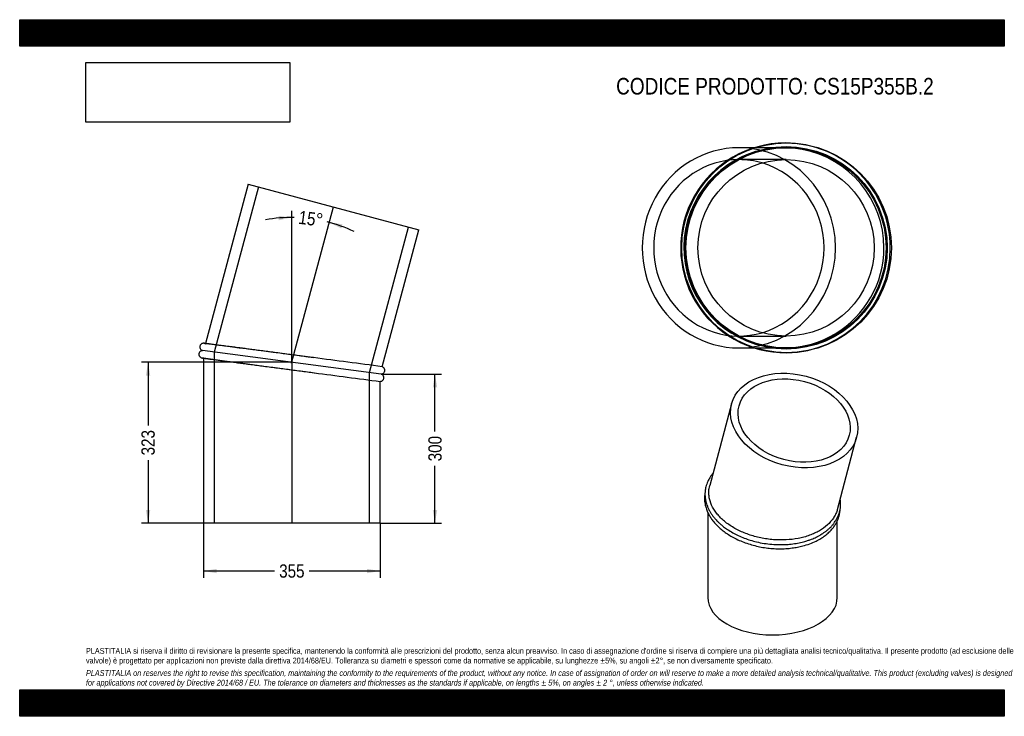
# Model space of a CAD drawing. Header units: millimetres. Extents: x 0 to 1980, y 0 to 1400.
import ezdxf
from ezdxf.enums import TextEntityAlignment as Align
from ezdxf.lldxf.tags import DXFTag

# ---------------------------------------------------------------- set-up
doc = ezdxf.new("R2010")
doc.units = ezdxf.units.MM
doc.header["$LTSCALE"] = 6.666667
doc.layers.add('Default', color=7, linetype='Continuous')
doc.layers.add('TUBO_X_GOMITO_15', color=7, linetype='Continuous')
doc.styles.add('SEACAD_Arial_Narrow', font='ARIALN.TTF')
tags = doc.linetypes.add('CENTER2', pattern=[28.575, 19.05, -3.175, 3.175, -3.175]).pattern_tags.tags
tags[10:11] = [DXFTag(74, 4), DXFTag(75, 0), DXFTag(340, '0'), DXFTag(46, 0.0), DXFTag(50, 0.0), DXFTag(44, 0.0), DXFTag(45, 0.0)]
tags[8:9] = [DXFTag(74, 4), DXFTag(75, 0), DXFTag(340, '0'), DXFTag(46, 0.0), DXFTag(50, 0.0), DXFTag(44, 0.0), DXFTag(45, 0.0)]
tags[6:7] = [DXFTag(74, 4), DXFTag(75, 0), DXFTag(340, '0'), DXFTag(46, 0.0), DXFTag(50, 0.0), DXFTag(44, 0.0), DXFTag(45, 0.0)]
tags[4:5] = [DXFTag(74, 4), DXFTag(75, 0), DXFTag(340, '0'), DXFTag(46, 0.0), DXFTag(50, 0.0), DXFTag(44, 0.0), DXFTag(45, 0.0)]
tags = doc.linetypes.add('HIDDEN2', pattern=[4.7625, 3.175, -1.5875]).pattern_tags.tags
tags[6:7] = [DXFTag(74, 4), DXFTag(75, 0), DXFTag(340, '0'), DXFTag(46, 0.0), DXFTag(50, 0.0), DXFTag(44, 0.0), DXFTag(45, 0.0)]
tags[4:5] = [DXFTag(74, 4), DXFTag(75, 0), DXFTag(340, '0'), DXFTag(46, 0.0), DXFTag(50, 0.0), DXFTag(44, 0.0), DXFTag(45, 0.0)]
doc.dimstyles.new('Plastitalia', dxfattribs={"dimtxt": 26.666667, "dimasz": 26.666667, "dimexe": 13.333333, "dimexo": 0, "dimgap": 6.666667, "dimtad": 0, "dimdec": 0, "dimtxsty": 'SEACAD_Arial_Narrow', "dimblk1": '_SE_FILLED', "dimblk2": '_SE_FILLED', "dimsah": 1, "dimcen": 13.333333, "dimadec": 0, "dimazin": 0, "dimtfac": 0.8, "dimtdec": 1, "dimtmove": 0, "dimatfit": 3, "dimfxl": 1, "dimtolj": 1, "dimarcsym": 0})
picture_1 = doc.add_image_def('image1.jpg', size_in_pixel=(4302, 1260))

# ---------------------------------------------------------------- blocks, each defined once
blk = doc.blocks.new('SEANNOT_GROUP')
at = {"layer": 'Default', "color": 7, "linetype": 'CENTER2'}
blk.add_line((547.3, 713.4), (547.3, 388.1), dxfattribs=at)
blk = doc.blocks.new('SEANNOT_GROUP1')
at = {"layer": 'Default', "color": 7, "linetype": 'CENTER2'}
blk.add_line((546.7, 709.4), (630.9, 1023.7), dxfattribs=at)
blk = doc.blocks.new('SE')
at = {"layer": 'TUBO_X_GOMITO_15', "color": 7, "linetype": 'Continuous'}
for p, q in [((459.5, 1069.7), (373.7, 749.3)), ((459.5, 1069.7), (802.4, 977.8)), ((728.7, 702.5), (802.4, 977.8)), ((726.6, 687.8), (367.8, 735)), ((726.7, 687.8), (367.8, 735)), ((369.8, 719.7), (369.8, 388.1)), ((591.1, 720.7), (580.7, 722.1)), ((724.8, 388.1), (724.8, 673.1)), ((724.8, 388.1), (369.8, 388.1))]:
    blk.add_line(p, q, dxfattribs=at)
at = {"layer": 'TUBO_X_GOMITO_15', "color": 7, "linetype": 'HIDDEN2'}
for p, q in [((479.9, 1064.2), (390.9, 732)), ((703.7, 690.8), (782, 983.3)), ((373.7, 749.3), (373.5, 748.8)), ((369.8, 720.3), (369.8, 719.7)), ((390.9, 732), (390.9, 388.1)), ((703.7, 388.1), (703.7, 690.8)), ((726.7, 687.8), (726.6, 687.8))]:
    blk.add_line(p, q, dxfattribs=at)
for centre, start, end in [((-7576.1, -61688.9), 82.544445, 82.744074), ((8851.1, 63088), 262.255926, 262.460667)]:
    blk.add_arc(centre, 62941.8, start, end, dxfattribs=at)
at = {"layer": 'TUBO_X_GOMITO_15', "color": 7, "linetype": 'Continuous'}
for centre, start, end in [((-7576.1, -61688.9), 82.418068, 82.544445), ((8851.1, 63088), 262.460667, 262.581932)]:
    blk.add_arc(centre, 62941.8, start, end, dxfattribs=at)
for points, knots in [([(367.8, 735), (367.3, 735), (366.3, 734.9), (364.7, 734.4), (363.3, 733.6), (361.9, 732.3), (360.9, 730.7), (360.3, 728.7), (360.3, 726.9), (360.7, 725.1), (361.4, 723.6), (362.5, 722.2), (364, 721), (365.6, 720.3), (366.7, 720.1), (367.3, 720.1)], [0, 0, 0, 0, 0.067614, 0.138212, 0.2086, 0.275156, 0.383651, 0.452925, 0.54973, 0.615348, 0.689689, 0.769253, 0.84984, 0.927431, 1, 1, 1, 1]), ([(371.2, 749.7), (370.6, 749.7), (369.7, 749.8), (368.1, 749.6), (366.6, 749.1), (365, 748.2), (363.7, 746.9), (362.7, 745.1), (362.3, 743.3), (362.3, 741.5), (362.6, 739.8), (363.4, 738.1), (364.7, 736.7), (366.2, 735.6), (367.2, 735.2), (367.8, 735)], [0, 0, 0, 0, 0.066581, 0.135186, 0.203679, 0.268446, 0.373348, 0.440979, 0.539801, 0.606411, 0.682024, 0.763284, 0.845986, 0.925966, 1, 1, 1, 1]), ([(580.7, 722.1), (577.6, 722.5), (570.7, 723.4), (558.2, 725), (544.1, 726.9), (529.9, 728.8), (515.9, 730.6), (502.1, 732.4), (488.8, 734.2), (476.1, 735.8), (464.3, 737.4), (455, 738.6), (448, 739.6), (443, 740.2), (437.9, 740.9), (432.6, 741.6), (426.8, 742.3), (420.7, 743.1), (414.2, 744), (408.1, 744.8), (402.4, 745.6), (397.1, 746.2), (392, 746.9), (387.2, 747.5), (382.8, 748.1), (378.9, 748.6), (375.6, 749.1), (373.1, 749.4), (371.5, 749.6), (371.3, 749.6), (371.2, 749.7)], [0, 0, 0, 0, 0.0272275, 0.0728419, 0.1184627, 0.1640868, 0.2097092, 0.2553255, 0.3006304, 0.344599, 0.3871457, 0.4282703, 0.4483024, 0.4679789, 0.4876063, 0.5096249, 0.5345588, 0.5624039, 0.5931555, 0.6268089, 0.6558189, 0.6866803, 0.7193906, 0.7539474, 0.7903487, 0.8285932, 0.86868, 0.9106092, 0.9543819, 0.9987798, 0.9987798, 0.9987798, 0.9987798]), ([(367.3, 720.1), (367.4, 720.1), (367.5, 720), (368.7, 719.9), (370.6, 719.6), (373, 719.3), (376.1, 718.9), (380, 718.4), (384.5, 717.8), (389.3, 717.1), (394.2, 716.5), (399.1, 715.9), (403.8, 715.2), (408.4, 714.6), (412.9, 714), (417.5, 713.4), (422.4, 712.8), (427.4, 712.1), (434.4, 711.2), (443.7, 710), (455.5, 708.4), (468, 706.8), (481, 705.1), (494.5, 703.3), (508.2, 701.5), (522.2, 699.7), (536.3, 697.8), (550.5, 695.9), (564.6, 694.1), (578.5, 692.2), (588.2, 691), (592.6, 690.4), (592.8, 690.4)], [0.0016245, 0.0016245, 0.0016245, 0.0016245, 0.0375839, 0.0735754, 0.1079752, 0.1407834, 0.1719995, 0.2087765, 0.2430622, 0.2748534, 0.3041462, 0.3309371, 0.3552223, 0.3769983, 0.3974499, 0.4180264, 0.4387317, 0.4595658, 0.4805288, 0.5228337, 0.5656536, 0.6089136, 0.652235, 0.6955625, 0.7388922, 0.7822203, 0.8255456, 0.8688771, 0.9122116, 0.9555447, 0.9988718, 1, 1, 1, 1]), ([(726.7, 687.8), (727.3, 687.8), (728.3, 687.9), (729.8, 688.4), (731.2, 689.2), (732.6, 690.5), (733.6, 692.1), (734.2, 694.1), (734.3, 695.9), (733.9, 697.7), (733.2, 699.3), (732, 700.7), (730.6, 701.8), (729.4, 702.4), (728.7, 702.5), (728.6, 702.5)], [0, 0, 0, 0, 0.071996, 0.147169, 0.222118, 0.292988, 0.408515, 0.482277, 0.585356, 0.655227, 0.734385, 0.819106, 0.904915, 0.987535, 1, 1, 1, 1]), ([(724.8, 673.1), (724.8, 673.1), (725.3, 673), (726.5, 673.2), (727.9, 673.7), (729.5, 674.6), (730.8, 675.9), (731.8, 677.8), (732.3, 679.5), (732.3, 681.4), (731.9, 683.1), (731.1, 684.7), (729.9, 686.2), (728.3, 687.2), (727.3, 687.6), (726.7, 687.8)], [0, 0, 0, 0, 0.006083, 0.079134, 0.152067, 0.221031, 0.332732, 0.404747, 0.509974, 0.580901, 0.661415, 0.747942, 0.836003, 0.921168, 1, 1, 1, 1])]:
    blk.add_open_spline(points, degree=3, knots=knots, dxfattribs=at)
at = {"layer": 'TUBO_X_GOMITO_15', "color": 7, "linetype": 'HIDDEN2'}
for points in [[(371.2, 749.7), (372, 749.5), (372.8, 749.2), (373.7, 748.7)], [(369.9, 720.3), (369, 720.1), (368.1, 720), (367.3, 720.1)]]:
    blk.add_open_spline(points, degree=3, dxfattribs=at)
blk = doc.blocks.new('DMBLK101')
at = {"layer": 'Default', "linetype": 'Continuous'}
for points in [[(396.4, 287.5), (396.4, 296.4), (369.8, 292)], [(698.1, 287.5), (724.8, 292), (698.1, 296.4)]]:
    blk.add_hatch(color=7, dxfattribs=at).paths.add_polyline_path(points)
at = {"layer": 'Default', "color": 7, "linetype": 'Continuous'}
for p, q in [((369.8, 388.1), (369.8, 278.6)), ((724.8, 388.1), (724.8, 278.6)), ((512.5, 292), (369.8, 292)), ((724.8, 292), (582.1, 292))]:
    blk.add_line(p, q, dxfattribs=at)
at = {"layer": 'Default', "color": 7, "linetype": 'Continuous', "style": 'SEACAD_Arial_Narrow'}
blk.add_text('355', height=26.67, dxfattribs=at).set_placement((521.8, 305.3), align=Align.TOP_LEFT)
blk = doc.blocks.new('_SE_FILLED')
at = {"color": 0}
blk.add_line((0, 0), (-1, 0), dxfattribs=at)
blk.add_solid([(0, 0), (-1, -0.1665), (-1, 0.1665), (0, 0)], dxfattribs=at)
blk = doc.blocks.new('DMBLK102')
at = {"layer": 'Default', "linetype": 'Continuous'}
for points in [[(839.6, 661.1), (835.1, 687.8), (830.7, 661.1)], [(839.6, 414.7), (830.7, 414.7), (835.1, 388.1)]]:
    blk.add_hatch(color=7, dxfattribs=at).paths.add_polyline_path(points)
at = {"layer": 'Default', "color": 7, "linetype": 'Continuous'}
for p, q in [((726.7, 687.8), (848.4, 687.8)), ((835.1, 572.7), (835.1, 687.8)), ((835.1, 388.1), (835.1, 503.1)), ((724.8, 388.1), (848.4, 388.1))]:
    blk.add_line(p, q, dxfattribs=at)
at = {"layer": 'Default', "color": 7, "linetype": 'Continuous', "style": 'SEACAD_Arial_Narrow'}
blk.add_text('300', height=26.67, rotation=90, dxfattribs=at).set_placement((821.8, 512.5), align=Align.TOP_LEFT)
blk = doc.blocks.new('SE1')
at = {"layer": 'TUBO_X_GOMITO_15', "color": 7, "linetype": 'Continuous'}
for p, q in [((1431.6, 628.1), (1387.6, 463.9)), ((1644.3, 415.8), (1683.1, 560.7)), ((1383.8, 409.6), (1383.8, 238.8)), ((1644.1, 238.8), (1644.1, 392.7))]:
    blk.add_line(p, q, dxfattribs=at)
for major_axis in [(-125.7, 33.7), (-110.8, 29.7)]:
    blk.add_ellipse((1557.4, 594.4), major_axis=major_axis, ratio=0.707107, dxfattribs=at)
blk.add_ellipse((1514, 238.8), major_axis=(130.2, 0), ratio=0.57735, start_param=3.141593, end_param=6.283185, dxfattribs=at)
for points, knots in [([(1394.2, 488.4), (1394.2, 488.4), (1393.6, 487.7), (1392.4, 486.3), (1390.9, 484.3), (1389.2, 481.9), (1387.4, 479), (1385.4, 475.5), (1383.3, 471.3), (1381.4, 466.4), (1379.9, 461.4), (1378.9, 456.8), (1378.3, 452.4), (1378, 447.7), (1378.1, 442.8), (1378.6, 438.4), (1379.2, 434.5), (1380.1, 430.7), (1381.2, 426.6), (1382.9, 421.9), (1385.3, 416.6), (1388.2, 411.2), (1391.5, 406), (1395, 401.2), (1398.6, 396.8), (1401.8, 393.3), (1404.3, 390.8), (1406.3, 388.9), (1408, 387.3), (1410.1, 385.5), (1412.6, 383.3), (1416.9, 379.9), (1423.8, 374.9), (1433.6, 368.9), (1444.9, 363.1), (1456.8, 358.1), (1469.1, 353.9), (1482.5, 350.2), (1497, 347.4), (1512.6, 345.5), (1527.6, 344.8), (1541.7, 345.2), (1554.9, 346.4), (1567.4, 348.5), (1577.8, 351.1), (1585.9, 353.6), (1592, 355.8), (1597, 357.9), (1601, 359.7), (1603.8, 361), (1606, 362.2), (1608.5, 363.5), (1611.6, 365.4), (1615.4, 367.7), (1619.7, 370.7), (1624, 374.1), (1628, 377.6), (1631.9, 381.4), (1635.5, 385.5), (1638.8, 389.7), (1641.6, 394.1), (1644.3, 398.9), (1646.9, 404.7), (1649.1, 411.4), (1650.5, 418.6), (1651, 425.5), (1650.7, 431.7), (1650.3, 435.3), (1650, 437)], [0.1106708, 0.1106708, 0.1106708, 0.1106708, 0.1110969, 0.1150255, 0.1191185, 0.1234962, 0.1291808, 0.135863, 0.1433477, 0.1528928, 0.1623106, 0.1700972, 0.1768687, 0.1851703, 0.1944429, 0.2018397, 0.2079665, 0.2143932, 0.221269, 0.2291513, 0.2386901, 0.2494581, 0.2580369, 0.2673274, 0.2761126, 0.283013, 0.2879873, 0.2912852, 0.2943506, 0.2981733, 0.3028008, 0.3080857, 0.3205978, 0.3368401, 0.3525233, 0.368511, 0.3841686, 0.3995545, 0.4179168, 0.4360552, 0.4546834, 0.4707129, 0.4864956, 0.5022596, 0.517505, 0.5271655, 0.5352269, 0.5428117, 0.5490181, 0.5529561, 0.5557333, 0.5594867, 0.5646924, 0.57106, 0.5787716, 0.5873456, 0.5954918, 0.6030119, 0.6126732, 0.6212212, 0.6288331, 0.6381399, 0.6488664, 0.660932, 0.6736729, 0.6865834, 0.6964777, 0.7052067, 0.7052067, 0.7052067, 0.7052067]), ([(1423.9, 386.8), (1417.9, 391.2), (1412.5, 395.9), (1405.4, 403.3), (1403.2, 405.9), (1399.2, 411.1), (1397.4, 413.7), (1392.5, 421.7), (1390.1, 427.1), (1387.5, 435.5), (1386.9, 438.3), (1386, 443.8), (1385.8, 446.7), (1385.8, 452.2), (1386, 455), (1386.7, 459.8), (1387.1, 461.8), (1387.6, 463.9)], [0, 0, 0, 0, 0.03125, 0.03125, 0.046875, 0.046875, 0.0625, 0.0625, 0.09375, 0.09375, 0.109375, 0.109375, 0.125, 0.125, 0.140625, 0.140625, 0.1524093, 0.1524093, 0.1524093, 0.1524093]), ([(1378.2, 449.7), (1378, 448.7), (1377.6, 446.4), (1377.2, 442.5), (1377, 437.7), (1377.3, 432.3), (1378.2, 425.6), (1379.4, 421.4), (1380.2, 418.7)], [0.94682612, 0.94682612, 0.94682612, 0.94682612, 0.95169599, 0.959112, 0.96696305, 0.97619065, 0.98720279, 1, 1, 1, 1]), ([(1380.2, 418.7), (1381.2, 415.7), (1382.9, 410.9), (1387, 403.1), (1391.5, 396.1), (1397, 389), (1403.5, 382.2), (1410.7, 375.7), (1418.7, 369.5), (1427.9, 363.4), (1438.3, 357.6), (1449.9, 352.2), (1462.2, 347.5), (1474.9, 343.7), (1487.9, 340.6), (1500.9, 338.4), (1514.1, 337.1), (1527.4, 336.6), (1540.6, 336.9), (1553, 338.1), (1564.3, 339.9), (1576.2, 342.6), (1588.8, 346.5), (1600.9, 351.6), (1611.2, 357.3), (1619.9, 363.2), (1627.3, 369.4), (1633, 375.4), (1637.7, 381.3), (1641.5, 387.3), (1644.7, 393.4), (1646.9, 399.4), (1648.4, 404.6), (1649.2, 409.2), (1649.6, 412.6), (1649.7, 414.4), (1649.8, 415.1)], [0, 0, 0, 0, 0.0142675, 0.0274504, 0.0395639, 0.0535936, 0.0670984, 0.0801666, 0.0940178, 0.1083681, 0.1235983, 0.1395623, 0.1556972, 0.1716004, 0.1872394, 0.2026543, 0.2180906, 0.2337525, 0.2496676, 0.265056, 0.2785566, 0.2919424, 0.3109004, 0.3294663, 0.3449595, 0.3603154, 0.3753392, 0.3884968, 0.398981, 0.4114236, 0.4233223, 0.4336448, 0.4435399, 0.451224, 0.4575611, 0.4609164, 0.4609164, 0.4609164, 0.4609164]), ([(1644.3, 415.8), (1644.1, 415.2), (1643.9, 414.5), (1642.9, 411.2), (1641.9, 408.5), (1639.4, 403.3), (1637.9, 400.8), (1633, 393.4), (1629, 388.8), (1619.5, 380.2), (1614.1, 376.3), (1605, 371.1), (1601.8, 369.4), (1595.2, 366.4), (1591.7, 365), (1584.6, 362.4), (1580.9, 361.2), (1573.3, 359.2), (1569.5, 358.3), (1557.7, 356), (1549.6, 355), (1536.9, 354.4), (1532.7, 354.3), (1524.2, 354.4), (1519.9, 354.6), (1511.4, 355.3), (1507.1, 355.7), (1498.6, 357), (1494.4, 357.7), (1481.9, 360.3), (1473.7, 362.6), (1461.9, 366.7), (1458.1, 368.2), (1450.6, 371.3), (1447, 373), (1436.5, 378.4), (1430, 382.4), (1423.9, 386.8)], [0.6524034, 0.6524034, 0.6524034, 0.6524034, 0.65625, 0.65625, 0.671875, 0.671875, 0.6875, 0.6875, 0.71875, 0.71875, 0.75, 0.75, 0.765625, 0.765625, 0.78125, 0.78125, 0.796875, 0.796875, 0.8125, 0.8125, 0.84375, 0.84375, 0.859375, 0.859375, 0.875, 0.875, 0.890625, 0.890625, 0.90625, 0.90625, 0.9375, 0.9375, 0.953125, 0.953125, 0.96875, 0.96875, 1, 1, 1, 1])]:
    blk.add_open_spline(points, degree=3, knots=knots, dxfattribs=at)
blk = doc.blocks.new('DMBLK103')
at = {"layer": 'Default', "linetype": 'Continuous'}
for points in [[(520.8, 996.9), (547.3, 1002.6), (520.4, 1005.8)], [(649.4, 988.8), (622.6, 992.7), (646.7, 980.3)]]:
    blk.add_hatch(color=7, dxfattribs=at).paths.add_polyline_path(points)
at = {"layer": 'Default', "color": 7, "linetype": 'Continuous'}
blk.add_line((547.3, 713.4), (547.3, 1015.9), dxfattribs=at)
for start, end in [(89.1219, 100.4952), (64.5048, 75.8781)]:
    blk.add_arc((547.3, 711.4), 291.2, start, end, dxfattribs=at)
at = {"layer": 'Default', "color": 7, "linetype": 'Continuous', "style": 'SEACAD_Arial_Narrow'}
blk.add_text('15°', height=26.67, rotation=352.5, dxfattribs=at).set_placement((563, 1016.5), align=Align.TOP_LEFT)
blk = doc.blocks.new('SE2')
at = {"layer": 'TUBO_X_GOMITO_15', "color": 7, "linetype": 'Continuous'}
for p, q in [((1477.4, 1142.7), (1446.2, 1142.7)), ((1446.2, 740.3), (1477.1, 740.3))]:
    blk.add_line(p, q, dxfattribs=at)
at = {"layer": 'TUBO_X_GOMITO_15', "color": 7, "linetype": 'HIDDEN2'}
for p, q in [((1536.7, 1142.7), (1477.4, 1142.7)), ((1541.1, 1118.8), (1446.2, 1118.8)), ((1446.2, 764.3), (1541.1, 764.3)), ((1477.1, 740.3), (1536.7, 740.3))]:
    blk.add_line(p, q, dxfattribs=at)
at = {"layer": 'TUBO_X_GOMITO_15', "color": 7, "linetype": 'Continuous'}
for centre, radius in [((1542.2, 941.5), 210.8), ((1541.1, 941.5), 201.2), ((1541.1, 941.5), 177.3)]:
    blk.add_circle(centre, radius, dxfattribs=at)
at = {"layer": 'TUBO_X_GOMITO_15', "color": 7, "linetype": 'HIDDEN2'}
blk.add_circle((1541.1, 941.5), 203.4, dxfattribs=at)
blk.add_circle((1541.1, 941.5), 203.4, dxfattribs=at)
at = {"layer": 'TUBO_X_GOMITO_15', "color": 7, "linetype": 'Continuous'}
blk.add_arc((1540, 941.5), 210.8, 90.1452, 270.7779, dxfattribs=at)
at = {"layer": 'TUBO_X_GOMITO_15', "color": 7, "linetype": 'HIDDEN2'}
for centre, radius, start, end in [((1540, 941.5), 210.8, 0, 90.1452), ((1536.7, 941.5), 201.2, 0, 238.4932), ((1536.7, 941.5), 201.2, 241.8097, 0), ((1540, 941.5), 210.8, 270.7779, 0)]:
    blk.add_arc(centre, radius, start, end, dxfattribs=at)
at = {"layer": 'TUBO_X_GOMITO_15', "color": 7, "linetype": 'Continuous'}
for major_axis, start_param, end_param in [((0, 201.2), 0, 3.141593), ((0, 177.3), 3.417272, 6.007506)]:
    blk.add_ellipse((1446.2, 941.5), major_axis=major_axis, ratio=0.965926, start_param=start_param, end_param=end_param, dxfattribs=at)
at = {"layer": 'TUBO_X_GOMITO_15', "color": 7, "linetype": 'HIDDEN2'}
for major_axis, start_param, end_param in [((0, 201.2), 3.141593, 6.283185), ((0, 177.3), 0, 3.417272), ((0, 177.3), 6.007506, 6.283185)]:
    blk.add_ellipse((1446.2, 941.5), major_axis=major_axis, ratio=0.965926, start_param=start_param, end_param=end_param, dxfattribs=at)
blk = doc.blocks.new('DMBLK104')
at = {"layer": 'Default', "linetype": 'Continuous'}
for points in [[(253.7, 684.8), (262.6, 684.8), (258.2, 711.4)], [(253.7, 414.7), (258.2, 388.1), (262.6, 414.7)]]:
    blk.add_hatch(color=7, dxfattribs=at).paths.add_polyline_path(points)
at = {"layer": 'Default', "color": 7, "linetype": 'Continuous'}
for p, q in [((547.3, 711.4), (244.8, 711.4)), ((258.2, 711.4), (258.2, 584.5)), ((258.2, 514.9), (258.2, 388.1)), ((547.3, 388.1), (244.8, 388.1))]:
    blk.add_line(p, q, dxfattribs=at)
at = {"layer": 'Default', "color": 7, "linetype": 'Continuous', "style": 'SEACAD_Arial_Narrow'}
blk.add_text('323', height=26.67, rotation=90, dxfattribs=at).set_placement((244.8, 524.3), align=Align.TOP_LEFT)

msp = doc.modelspace()

# ---------------------------------------------------------------- hatches: boundary and pattern name
at = {"layer": 'Default', "linetype": 'Continuous'}
h = msp.add_hatch(dxfattribs=at)
h.set_pattern_fill('LINE', scale=0.629921, angle=45, style=0)
h.paths.add_polyline_path([(1980, 1346.7), (1980, 1400), (0, 1400), (0, 1346.7)])
for points in [[(1980, 1346.7), (1980, 1400), (0, 1400), (0, 1346.7)], [(1980, 0), (1980, 53.3), (0, 53.3), (0, 0)]]:
    msp.add_hatch(color=7, dxfattribs=at).paths.add_polyline_path(points)
h = msp.add_hatch(dxfattribs=at)
h.set_pattern_fill('LINE', scale=0.629921, angle=45, style=0)
h.paths.add_polyline_path([(1980, 0), (1980, 53.3), (0, 53.3), (0, 0)])

# ---------------------------------------------------------------- linework, layer by layer
at = {"layer": 'Default', "color": 7, "linetype": 'Continuous'}
for p, q in [((0, 1400), (1980, 1400)), ((0, 1346.7), (0, 1400)), ((1980, 1400), (1980, 1346.7)), ((1980, 1346.7), (0, 1346.7)), ((0, 53.3), (1980, 53.3)), ((0, 0), (0, 53.3)), ((1980, 53.3), (1980, 0)), ((1980, 0), (0, 0))]:
    msp.add_line(p, q, dxfattribs=at)

# ---------------------------------------------------------------- block references
at = {"layer": 'Default'}
for name in ['SE2', 'SE', 'SEANNOT_GROUP1', 'SEANNOT_GROUP', 'SE1']:
    msp.add_blockref(name, (0, 0), dxfattribs=at)

# ---------------------------------------------------------------- texts
at = {"layer": 'Default', "attachment_point": 1}
for s, insert, char_height, width in [('{\\fArial Narrow|b0||i0||c0|p34;\\C7;\\H33.33333333;\\W1.;CODICE PRODOTTO: CS15P355B.2}', (1199.4, 1283), 33.333, 640.432), ("{\\fArial Narrow|b0||i0||c0|p34;\\C7;\\H11.66666667;\\W1.;PLASTITALIA si riserva il diritto di revisionare la presente specifica, mantenendo la conformità alle prescrizioni del prodotto, senza alcun preavviso. In caso di assegnazione d'ordine si riserva di compiere una più dettagliata analisi tecnico/qualitativa. Il presente prodotto (ad esclusione delle \\P}{\\fArial Narrow|b0||i0||c0|p34;\\C7;\\H11.66666667;\\W1.;valvole) è progettato per applicazioni non previste dalla direttiva 2014/68/EU. Tolleranza su diametri e spessori come da normative se applicabile, su lunghezze ±5%, su angoli ±2°, se non diversamente specificato.\\P}{\\fArial Narrow|b0||i0||c0|p34;\\C7;\\H3.333333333;\\W1.;   \\P}{\\fArial Narrow|b0||i1||c0|p34;\\C7;\\H11.66666667;\\W1.;PLASTITALIA on reserves the right to revise this specification, maintaining the conformity to the requirements of the product, without any notice. In case of assignation of order on will reserve to make a more detailed analysis technical/qualitative. This product (excluding valves) is designed \\P}{\\fArial Narrow|b0||i1||c0|p34;\\C7;\\H11.66666667;\\W1.;for applications not covered by Directive 2014/68 / EU. The tolerance on diameters and thicknesses as the standards if applicable, on lengths ± 5%, on angles ± 2 °, unless otherwise indicated.\\P}", (133.3, 137.3), 11.6667, 1713.333)]:
    msp.add_mtext(s, dxfattribs=dict(at, insert=insert, char_height=char_height, width=width))

# ---------------------------------------------------------------- dimensions: what is measured, and where the dimension line sits
at = {"layer": 'Default', "color": 7, "linetype": 'Continuous'}
dim = msp.add_angular_dim_2l(base=(585.275, 1000.0866), line1=((547.2711, 711.4187), (547.2711, 713.3864)), line2=((547.2711, 711.4187), (630.9487, 1023.7077)), text='\\A1;<>', dimstyle='Plastitalia', override={"dimadec": 2}, dxfattribs=at)
dim.commit()
dim.dimension.update_dxf_attribs({"geometry": 'DMBLK103', "text_midpoint": (585.275, 1000.0866), "dimtype": 162})
for base, p1, p2, angle, picture, middle, dimtype in [((258.2, 711.4), (547.3, 711.4), (547.3, 388.1), 270, 'DMBLK104', (258.2, 549.7), 161), ((835.1, 687.8), (724.8, 388.1), (726.7, 687.8), 90, 'DMBLK102', (835.1, 537.9), 160)]:
    dim = msp.add_linear_dim(base=base, p1=p1, p2=p2, angle=angle, text='\\A1;<>', dimstyle='Plastitalia', dxfattribs=at)
    dim.commit()
    dim.dimension.update_dxf_attribs({"geometry": picture, "text_midpoint": middle, "dimtype": dimtype})
dim = msp.add_linear_dim(base=(369.8, 292), p1=(724.8, 388.1), p2=(369.8, 388.1), text='\\A1;<>', dimstyle='Plastitalia', dxfattribs=at)
dim.commit()
dim.dimension.update_dxf_attribs({"geometry": 'DMBLK101', "text_midpoint": (547.3, 292), "dimtype": 160})

# ---------------------------------------------------------------- pictures from other files: only their frames are drawn
image = msp.add_image(picture_1, insert=(133.3, 1194), size_in_units=(409.7, 120))
image.dxf.flags = 7

doc.saveas('drawing.dxf')
